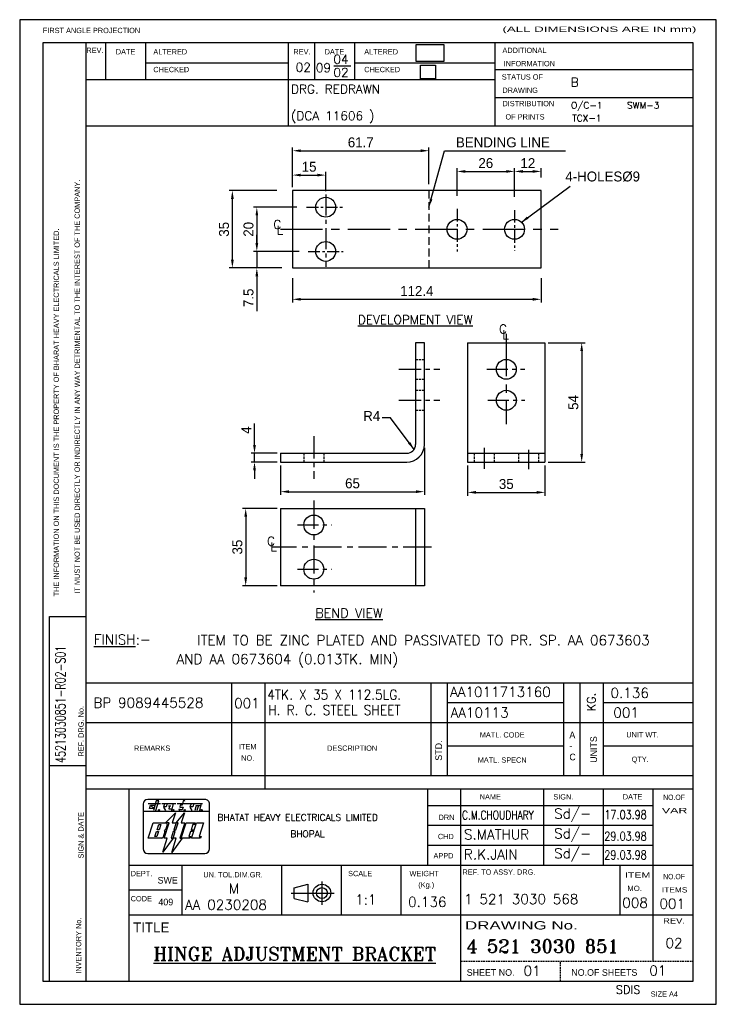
# Model space of a CAD drawing. Extents: x 1138 to 1453, y 172 to 617.
import ezdxf
from ezdxf.enums import TextEntityAlignment as Align

# ---------------------------------------------------------------- set-up
doc = ezdxf.new("R2010")
doc.units = 0
doc.linetypes.add('CENTER', pattern=[50.8, 31.75, -6.35, 6.35, -6.35])
doc.linetypes.add('HIDDENX2', pattern=[0.75, 0.5, -0.25])
doc.layers.get('0').update_dxf_attribs({"linetype": 'CONTINUOUS'})
doc.layers.get('DEFPOINTS').update_dxf_attribs({"linetype": 'CONTINUOUS'})
for name, color, linetype in [('6', 6, 'CONTINUOUS'), ('CEN', 3, 'CENTER'), ('DIM', 1, 'CONTINUOUS'), ('FOR', 3, 'CONTINUOUS'), ('HIDDEN', 4, 'HIDDENX2'), ('MONO', 2, 'CONTINUOUS')]:
    doc.layers.add(name, color=color, linetype=linetype)
doc.styles.add('ROMANS', font='romans')
doc.styles.add('ROMANT', font='romant.shx', dxfattribs={"height": 18})
doc.dimstyles.new('ISO-25', dxfattribs={"dimscale": 1.5, "dimtxt": 3, "dimasz": 2.5, "dimexe": 1, "dimexo": 1, "dimgap": 1, "dimtad": 1, "dimtxsty": 'STANDARD', "dimcen": 2.5, "dimclrd": 1, "dimclre": 1, "dimclrt": 5, "dimazin": 3, "dimtfac": 1, "dimtmove": 0, "dimatfit": 3})
picture_1 = doc.add_image_def('image1.jpg', size_in_pixel=(91, 56))
picture_2 = doc.add_image_def('image2.jpg', size_in_pixel=(92, 84))

# ---------------------------------------------------------------- blocks, each defined once
blk = doc.blocks.new('BHEL2')
at = {"layer": 'MONO'}
for p, q in [((3.37, 19.12), (3.37, 16.82)), ((21.97, 20.52), (4.77, 20.52)), ((14.55, 18.77), (14.4, 18.21)), ((14.4, 18.21), (15.4, 18.21)), ((15.12, 18.77), (14.55, 18.77)), ((15.47, 20.09), (15.12, 18.77)), ((15.4, 18.21), (15.18, 17.38)), ((15.96, 20.09), (15.47, 20.09)), ((15.92, 19.93), (15.96, 20.09)), ((23.37, 16.78), (23.37, 19.12)), ((23.36, 16.82), (3.37, 16.82)), ((3.37, 16.82), (3.37, 5.62)), ((10.1, 13.42), (13.1, 16.42)), ((13.14, 16.48), (12.12, 13.42)), ((13.28, 13.42), (15.83, 16.43)), ((14.24, 17.38), (14.31, 17.63)), ((15.18, 17.38), (14.24, 17.38)), ((15.83, 16.43), (14.85, 13.42)), ((23.36, 5.62), (23.36, 16.82)), ((4.87, 8.82), (6.38, 13.42)), ((6.38, 13.42), (10.23, 13.42)), ((9.67, 8.82), (11.18, 13.42)), ((10.61, 12.89), (10.11, 11.37)), ((11.18, 13.42), (10.24, 13.42)), ((12.12, 13.42), (13.28, 13.42)), ((13.28, 13.42), (12.61, 11.37)), ((13.21, 11.37), (13.88, 13.42)), ((13.88, 13.42), (13.28, 13.42)), ((15.98, 13.42), (14.47, 8.82)), ((14.85, 13.42), (15.98, 13.42)), ((9.94, 10.87), (9.36, 9.09)), ((10.11, 11.37), (9.72, 11.12)), ((9.72, 11.12), (9.94, 10.87)), ((12.44, 10.87), (11.77, 8.82)), ((12.37, 8.82), (13.04, 10.87)), ((13.04, 10.87), (12.44, 10.87)), ((12.61, 11.37), (13.21, 11.37)), ((8.98, 8.82), (4.87, 8.82)), ((9.27, 4.55), (10.64, 8.82)), ((12.37, 8.82), (9.27, 4.55)), ((10.64, 8.82), (9.67, 8.82)), ((11.77, 8.82), (12.37, 8.82)), ((11.97, 4.48), (13.35, 8.82)), ((15.14, 8.82), (11.97, 4.48)), ((13.35, 8.82), (12.37, 8.82)), ((4.77, 4.22), (21.96, 4.22))]:
    blk.add_line(p, q, dxfattribs=at)
at = {"layer": 'MONO', "color": 4}
blk.add_line((14.47, 8.82), (15.14, 8.82), dxfattribs=at)
at = {"layer": 'MONO'}
for points in [[(4.87, 19.32), (8.63, 19.32)], [(6.67, 17.73), (5.28, 17.73), (5.57, 18.74), (6.95, 18.74)], [(5.57, 18.74), (6.67, 17.73)], [(7.24, 17.12), (8.07, 20.13), (7.33, 20.13), (6.51, 17.12)], [(8.95, 19.32), (13.27, 19.32)], [(9.81, 19.32), (9.5, 18.2), (10.11, 17.14)], [(10.34, 18.26), (9.52, 18.26)], [(10.63, 19.31), (10.32, 18.26)], [(11.03, 18.57), (11.7, 18.57)], [(11.34, 18.59), (11.09, 17.65), (12.01, 17.65)], [(12.43, 19.32), (11.88, 17.14)], [(13.59, 19.31), (16.8, 19.31)], [(16.94, 19.32), (21.26, 19.32)], [(17.8, 19.32), (17.49, 18.2), (18.09, 17.14)], [(18.33, 18.26), (17.5, 18.26)], [(18.61, 19.31), (18.31, 18.26)], [(19.33, 18.71), (18.91, 17.14)], [(19.31, 18.69), (20.74, 18.69)], [(20.02, 18.71), (19.6, 17.14)], [(20.9, 19.31), (20.33, 17.14)], [(14.31, 17.63), (14.18, 17.12)], [(7.61, 11.37), (8.12, 12.92), (8.72, 12.92), (8.21, 11.37), (7.61, 11.37)], [(14.87, 8.82), (16.38, 13.42), (19.08, 13.42), (18.92, 12.92), (18.32, 12.92), (17.81, 11.37), (18.41, 11.37), (18.24, 10.87), (17.64, 10.87), (17.14, 9.32), (17.74, 9.32), (17.57, 8.82), (14.87, 8.82)], [(17.97, 8.82), (19.48, 13.42), (21.58, 13.42), (20.24, 9.32), (20.84, 9.32), (20.67, 8.82), (17.97, 8.82)], [(6.94, 9.32), (7.44, 10.87), (8.04, 10.87), (7.54, 9.32), (6.94, 9.32)]]:
    blk.add_lwpolyline(points, dxfattribs=at)
for centre in [(8.18, 17.26), (12.51, 17.26), (15.91, 17.26), (20.97, 17.26)]:
    blk.add_circle(centre, 0.2, dxfattribs=at)
for centre, radius, start, end in [((4.77, 19.12), 1.4, 90, 180), ((21.97, 19.12), 1.4, 359.9969, 90), ((10.23, 13.02), 0.4, 341.8413, 90), ((8.98, 9.22), 0.4, 270, 341.8413), ((4.77, 5.62), 1.4, 180.0003, 270), ((21.96, 5.62), 1.4, 270, 360)]:
    blk.add_arc(centre, radius, start, end, dxfattribs=at)
blk = doc.blocks.new('A4FOR')
at = {"layer": 'FOR'}
for p, q in [((0, 297), (0, 0)), ((210, 297), (0, 297)), ((210, 0), (210, 297)), ((7, 290), (7, 7)), ((203, 290), (7, 290)), ((20, 7), (20, 290)), ((26, 279), (26, 290)), ((38, 279), (38, 290)), ((81, 265), (81, 290)), ((89, 279), (89, 290)), ((101, 279), (101, 290)), ((143.34, 265), (143.34, 290)), ((203, 7), (203, 290)), ((38, 284), (81, 284)), ((101, 284), (143, 284)), ((101, 284), (143, 284)), ((143.34, 282), (203, 282)), ((20, 279), (143.34, 279)), ((143.34, 273.5), (203, 273.5)), ((20, 265), (203, 265)), ((9, 117), (20, 117)), ((9, 7), (9, 117)), ((20, 97), (203, 97)), ((64, 69), (64, 97)), ((74, 65), (74, 97)), ((124, 69), (124, 97)), ((129, 69), (129, 97)), ((164, 69), (164, 97)), ((169, 69), (169, 97)), ((176, 69), (176, 97)), ((129, 91), (164, 91)), ((176, 91), (203, 91)), ((20, 85), (203, 85)), ((129, 78), (164, 78)), ((176, 78), (203, 78)), ((9, 72), (20, 72)), ((20, 69), (203, 69)), ((20, 65), (203, 65)), ((33, 7), (33, 65)), ((123, 42), (123, 65)), ((133, 7), (133, 65)), ((158, 42), (158, 65)), ((176, 42), (176, 65)), ((191, 27), (191, 65)), ((123, 60), (191, 60)), ((123, 54), (191, 54)), ((123, 48), (191, 48)), ((33, 42), (203, 42)), ((49, 27), (49, 42)), ((79, 27), (79, 42)), ((97, 27), (97, 42)), ((115, 27), (115, 42)), ((181, 27), (181, 42)), ((82.77, 35.15), (86.89, 36.22)), ((86.89, 36.22), (86.89, 30.92)), ((91.11, 37.04), (91.11, 29.98)), ((33, 34.5), (49, 34.5)), ((81.82, 33.57), (94.84, 33.57)), ((82.77, 31.93), (82.77, 35.15)), ((82.77, 31.93), (86.89, 30.92)), ((33, 27), (203, 27)), ((191, 13), (191, 27)), ((7, 7), (203, 7)), ((0, 0), (210, 0))]:
    blk.add_line(p, q, dxfattribs=at)
at = {"layer": 'FOR', "linetype": 'HIDDENX2'}
for p, q in [((133, 13), (203, 13)), ((163, 7), (163, 13))]:
    blk.add_line(p, q, dxfattribs=at)
at = {"layer": 'FOR'}
for radius in [2.65, 1.64]:
    blk.add_circle((91.11, 33.57), radius, dxfattribs=at)
for s, height, p in [('FIRST ANGLE PROJECTION', 1.6, (6.98, 292.95)), ('REV.', 1.6, (20.1, 286.97)), ('DATE', 1.6, (28.97, 286.52)), ('ALTERED', 1.6, (40.29, 286.52)), ('REV.', 1.6, (82.51, 286.51)), ('DATE', 1.6, (91.93, 286.52)), ('ALTERED', 1.6, (103.87, 286.52)), ('ADDITIONAL ', 1.6, (145.53, 286.96)), ('CHECKED', 1.6, (40.29, 281.17)), ('CHECKED', 1.6, (103.87, 281.17)), ('INFORMATION', 1.6, (145.9, 282.96)), ('STATUS OF ', 1.6, (145.34, 278.93)), ('DRAWING', 1.6, (145.53, 274.92)), ('DISTRIBUTION ', 1.6, (145.54, 270.9)), ('OF PRINTS', 1.6, (146.44, 266.89)), ('UNIT WT.', 1.6, (182.86, 80.51)), ('QTY.', 1.6, (184.48, 73.11)), ('DATE', 1.6, (181.81, 61.79)), ('DRN', 1.6, (126.28, 55.61)), ('DEPT.', 1.6, (33.46, 38.65)), ('SCALE', 1.6, (99.01, 38.65)), ('WEIGHT', 1.6, (117.51, 38.65)), ('REF. TO ASSY. DRG.', 1.6, (133.48, 39.1)), ('(Kg.)', 1.6, (120.17, 35.24)), ('CODE', 1.6, (33.46, 31.07)), ('TITLE', 3, (34.2, 21.7))]:
    blk.add_text(s, height=height, dxfattribs=at).set_placement(p)
for s, height, width, p, p2 in [('(ALL DIMENSIONS ARE IN mm)', 1.6, 1.522491, (145.53, 293.33), (204, 293.33)), ('NO.OF', 1.6, 1.02697, (193.98, 61.65), (200.55, 61.65)), ('VAR', 1.6, 1.596499, (193.61, 57.64), (201.28, 57.64)), ('ITEM', 1.6, 1.439576, (182.45, 38.2), (190.12, 38.2)), ('NO.OF', 1.6, 1.02697, (193.98, 37.74), (200.55, 37.74)), ('MO.', 1.6, 1.367779, (183.19, 34.17), (187.57, 34.17)), ('ITEMS', 1.6, 1.105269, (193.61, 33.73), (201.28, 33.73)), ('DRAWING No.', 2.5, 1.359309, (134.25, 22.57), (168.23, 22.57)), ('REV.', 1.6, 1.232364, (193.98, 24.37), (200.55, 24.37))]:
    blk.add_text(s, height=height, dxfattribs=dict(at, width=width)).set_placement(p, p2, align=Align.FIT)
for s, p in [('IT MUST NOT BE USED DIRECTLY OR INDIRECTLY IN ANY WAY DETRIMENTAL TO THE INTEREST OF THE COMPANY.', (18.13, 123.89)), ('THE INFORMATION ON THIS DOCUMENT IS THE PROPERTY OF BHARAT HEAVY ELECTRICALS LIMITED.', (11.82, 123.05)), ('REF. DRG. No.', (19.28, 74.74)), ('SIGN & DATE', (19.28, 43.99)), ('INVENTORY No.', (18.54, 9.21))]:
    blk.add_text(s, height=1.6, rotation=90, dxfattribs=at).set_placement(p)
for s, p in [('MATL. CODE', (145.45, 80.48)), ('REMARKS', (39.93, 76.46)), ('ITEM', (68.73, 76.9)), ('DESCRIPTION', (100.22, 76.46)), ('NO.', (68.73, 73.49)), ('MATL. SPECN', (145.45, 72.89)), ('NAME', (141.88, 61.78)), ('SIGN.', (163.89, 61.78)), ('CHD', (128.47, 49.82)), ('APPD', (127.75, 44.01)), ('UN. TOL.DIM.GR.', (64.32, 38.29))]:
    blk.add_text(s, height=1.6, dxfattribs=at).set_placement(p, align=Align.CENTER)
at = {"layer": 'FOR', "linetype": 'CONTINUOUS'}
for s, height, p in [('A', 2, (165.71, 80.25)), ('-', 2, (165.71, 76.92)), ('C', 2, (165.71, 73.59)), ('SWE', 2, (41.58, 36.42)), ('409', 2, (41.81, 29.85)), ('SHEET NO.', 2, (134.76, 8.6)), ('NO.OF SHEETS', 2, (166.29, 8.6)), ('SIZE A4', 1.6, (190.22, 2.29))]:
    blk.add_text(s, height=height, dxfattribs=at).set_placement(p)
for s, p in [('UNITS', (174.03, 72.84)), ('STD.', (127.29, 73.49))]:
    blk.add_text(s, height=2, rotation=90, dxfattribs=at).set_placement(p)
blk = doc.blocks.new('*D11')
at = {"color": 1, "linetype": 'BYBLOCK'}
for p, q in [((1263.36, 532.2), (1243.78, 532.2)), ((1245.28, 528.45), (1245.28, 515.95)), ((1263.36, 512.2), (1243.78, 512.2))]:
    blk.add_line(p, q, dxfattribs=at)
for points in [[(1244.65, 528.45), (1245.9, 528.45), (1245.28, 532.2)], [(1244.65, 515.95), (1245.9, 515.95), (1245.28, 512.2)]]:
    blk.add_solid(points, dxfattribs=at)
at = {"layer": 'DEFPOINTS', "color": 0, "linetype": 'BYBLOCK'}
for p in [(1264.86, 532.2), (1245.28, 512.2), (1264.86, 512.2)]:
    blk.add_point(p, dxfattribs=at)
at = {"color": 5, "linetype": 'BYBLOCK', "insert": (1241.53, 522.2), "char_height": 4.5, "attachment_point": 5, "rotation": 90}
blk.add_mtext('20', dxfattribs=at)
blk = doc.blocks.new('*D12')
at = {"color": 1, "linetype": 'BYBLOCK'}
for p, q in [((1245.28, 515.95), (1245.28, 519.7)), ((1264.35, 512.2), (1243.78, 512.2)), ((1245.28, 512.2), (1245.28, 504.7)), ((1256.54, 504.7), (1243.78, 504.7)), ((1245.28, 500.95), (1245.28, 485.2))]:
    blk.add_line(p, q, dxfattribs=at)
for points in [[(1244.65, 515.95), (1245.9, 515.95), (1245.28, 512.2)], [(1244.65, 500.95), (1245.9, 500.95), (1245.28, 504.7)]]:
    blk.add_solid(points, dxfattribs=at)
at = {"layer": 'DEFPOINTS', "color": 0, "linetype": 'BYBLOCK'}
for p in [(1265.85, 512.2), (1245.28, 504.7), (1258.04, 504.7)]:
    blk.add_point(p, dxfattribs=at)
at = {"color": 5, "linetype": 'BYBLOCK', "insert": (1241.53, 491.2), "char_height": 4.5, "attachment_point": 5, "rotation": 90}
blk.add_mtext('7.5', dxfattribs=at)
blk = doc.blocks.new('*D13')
at = {"color": 1, "linetype": 'BYBLOCK'}
for p, q in [((1254.28, 539.7), (1232.71, 539.7)), ((1234.21, 508.45), (1234.21, 535.95)), ((1254.28, 504.7), (1232.71, 504.7))]:
    blk.add_line(p, q, dxfattribs=at)
for points in [[(1233.59, 535.95), (1234.84, 535.95), (1234.21, 539.7)], [(1233.59, 508.45), (1234.84, 508.45), (1234.21, 504.7)]]:
    blk.add_solid(points, dxfattribs=at)
at = {"layer": 'DEFPOINTS', "color": 0, "linetype": 'BYBLOCK'}
for p in [(1234.21, 539.7), (1255.78, 539.7), (1255.78, 504.7)]:
    blk.add_point(p, dxfattribs=at)
at = {"color": 5, "linetype": 'BYBLOCK', "insert": (1230.46, 522.2), "char_height": 4.5, "attachment_point": 5, "rotation": 90}
blk.add_mtext('35', dxfattribs=at)
blk = doc.blocks.new('*D14')
at = {"color": 1, "linetype": 'BYBLOCK'}
for p, q in [((1261.42, 541.2), (1261.42, 548.23)), ((1276.42, 539.47), (1276.42, 548.23)), ((1265.17, 546.73), (1272.67, 546.73))]:
    blk.add_line(p, q, dxfattribs=at)
for points in [[(1265.17, 547.35), (1265.17, 546.1), (1261.42, 546.73)], [(1272.67, 547.35), (1272.67, 546.1), (1276.42, 546.73)]]:
    blk.add_solid(points, dxfattribs=at)
at = {"layer": 'DEFPOINTS', "color": 0, "linetype": 'BYBLOCK'}
for p in [(1276.42, 546.73), (1261.42, 539.7), (1276.42, 537.97)]:
    blk.add_point(p, dxfattribs=at)
at = {"color": 5, "linetype": 'BYBLOCK', "insert": (1268.92, 550.48), "char_height": 4.5, "attachment_point": 5}
blk.add_mtext('15', dxfattribs=at)
blk = doc.blocks.new('*D15')
at = {"color": 1, "linetype": 'BYBLOCK'}
for p, q in [((1261.42, 542.61), (1261.42, 559.26)), ((1265.17, 557.76), (1319.37, 557.76)), ((1323.12, 542.61), (1323.12, 559.26))]:
    blk.add_line(p, q, dxfattribs=at)
for points in [[(1265.17, 558.38), (1265.17, 557.13), (1261.42, 557.76)], [(1319.37, 558.38), (1319.37, 557.13), (1323.12, 557.76)]]:
    blk.add_solid(points, dxfattribs=at)
at = {"layer": 'DEFPOINTS', "color": 0, "linetype": 'BYBLOCK'}
for p in [(1323.12, 557.76), (1261.42, 541.11), (1323.12, 541.11)]:
    blk.add_point(p, dxfattribs=at)
at = {"color": 5, "linetype": 'BYBLOCK', "insert": (1292.27, 561.51), "char_height": 4.5, "attachment_point": 5}
blk.add_mtext('61.7', dxfattribs=at)
blk = doc.blocks.new('*D16')
at = {"color": 1, "linetype": 'BYBLOCK'}
for p, q in [((1335.82, 537.36), (1335.82, 549.89)), ((1339.57, 548.39), (1358.07, 548.39)), ((1361.82, 537.36), (1361.82, 549.89))]:
    blk.add_line(p, q, dxfattribs=at)
for points in [[(1339.57, 549.01), (1339.57, 547.76), (1335.82, 548.39)], [(1358.07, 549.01), (1358.07, 547.76), (1361.82, 548.39)]]:
    blk.add_solid(points, dxfattribs=at)
at = {"layer": 'DEFPOINTS', "color": 0, "linetype": 'BYBLOCK'}
for p in [(1361.82, 548.39), (1335.82, 535.86), (1361.82, 535.86)]:
    blk.add_point(p, dxfattribs=at)
at = {"color": 5, "linetype": 'BYBLOCK', "insert": (1348.82, 552.14), "char_height": 4.5, "attachment_point": 5}
blk.add_mtext('26', dxfattribs=at)
blk = doc.blocks.new('*D17')
at = {"color": 1, "linetype": 'BYBLOCK'}
for p, q in [((1361.82, 536.86), (1361.82, 549.89)), ((1365.57, 548.39), (1370.07, 548.39)), ((1373.82, 545.64), (1373.82, 549.89))]:
    blk.add_line(p, q, dxfattribs=at)
for points in [[(1365.57, 549.01), (1365.57, 547.76), (1361.82, 548.39)], [(1370.07, 549.01), (1370.07, 547.76), (1373.82, 548.39)]]:
    blk.add_solid(points, dxfattribs=at)
at = {"layer": 'DEFPOINTS', "color": 0, "linetype": 'BYBLOCK'}
for p in [(1373.82, 548.39), (1373.82, 544.14), (1361.82, 535.36)]:
    blk.add_point(p, dxfattribs=at)
at = {"color": 5, "linetype": 'BYBLOCK', "insert": (1367.82, 552.14), "char_height": 4.5, "attachment_point": 5}
blk.add_mtext('12', dxfattribs=at)
blk = doc.blocks.new('*D18')
at = {"color": 1, "linetype": 'BYBLOCK'}
for p, q in [((1261.42, 500.1), (1261.42, 489.03)), ((1373.82, 500.1), (1373.82, 489.03)), ((1265.17, 490.53), (1370.07, 490.53))]:
    blk.add_line(p, q, dxfattribs=at)
for points in [[(1265.17, 491.16), (1265.17, 489.91), (1261.42, 490.53)], [(1370.07, 491.16), (1370.07, 489.91), (1373.82, 490.53)]]:
    blk.add_solid(points, dxfattribs=at)
at = {"layer": 'DEFPOINTS', "color": 0, "linetype": 'BYBLOCK'}
for p in [(1261.42, 501.6), (1373.82, 501.6), (1373.82, 490.53)]:
    blk.add_point(p, dxfattribs=at)
at = {"color": 5, "linetype": 'BYBLOCK', "insert": (1317.62, 494.28), "char_height": 4.5, "attachment_point": 5}
blk.add_mtext('112.4', dxfattribs=at)
blk = doc.blocks.new('*D19')
at = {"color": 1, "linetype": 'BYBLOCK'}
for p, q in [((1321.04, 423.35), (1321.04, 401.99)), ((1256.04, 415.35), (1256.04, 401.99)), ((1259.79, 403.49), (1317.29, 403.49))]:
    blk.add_line(p, q, dxfattribs=at)
for points in [[(1259.79, 404.11), (1259.79, 402.86), (1256.04, 403.49)], [(1317.29, 404.11), (1317.29, 402.86), (1321.04, 403.49)]]:
    blk.add_solid(points, dxfattribs=at)
at = {"layer": 'DEFPOINTS', "color": 0, "linetype": 'BYBLOCK'}
for p in [(1321.04, 424.85), (1256.04, 416.85), (1321.04, 403.49)]:
    blk.add_point(p, dxfattribs=at)
at = {"color": 5, "linetype": 'BYBLOCK', "insert": (1288.54, 407.24), "char_height": 4.5, "attachment_point": 5}
blk.add_mtext('65', dxfattribs=at)
blk = doc.blocks.new('*D20')
at = {"color": 1, "linetype": 'BYBLOCK'}
for p, q in [((1340.58, 415.35), (1340.58, 401.67)), ((1375.58, 415.35), (1375.58, 401.67)), ((1344.33, 403.17), (1371.83, 403.17))]:
    blk.add_line(p, q, dxfattribs=at)
for points in [[(1344.33, 403.8), (1344.33, 402.55), (1340.58, 403.17)], [(1371.83, 403.8), (1371.83, 402.55), (1375.58, 403.17)]]:
    blk.add_solid(points, dxfattribs=at)
at = {"layer": 'DEFPOINTS', "color": 0, "linetype": 'BYBLOCK'}
for p in [(1340.58, 416.85), (1375.58, 416.85), (1375.58, 403.17)]:
    blk.add_point(p, dxfattribs=at)
at = {"color": 5, "linetype": 'BYBLOCK', "insert": (1358.08, 406.92), "char_height": 4.5, "attachment_point": 5}
blk.add_mtext('35', dxfattribs=at)
blk = doc.blocks.new('*D21')
at = {"color": 1, "linetype": 'BYBLOCK'}
for p, q in [((1254.54, 395.93), (1238.74, 395.93)), ((1240.24, 392.18), (1240.24, 364.68)), ((1254.54, 360.93), (1238.74, 360.93))]:
    blk.add_line(p, q, dxfattribs=at)
for points in [[(1239.62, 392.18), (1240.87, 392.18), (1240.24, 395.93)], [(1239.62, 364.68), (1240.87, 364.68), (1240.24, 360.93)]]:
    blk.add_solid(points, dxfattribs=at)
at = {"layer": 'DEFPOINTS', "color": 0, "linetype": 'BYBLOCK'}
for p in [(1256.04, 395.93), (1240.24, 360.93), (1256.04, 360.93)]:
    blk.add_point(p, dxfattribs=at)
at = {"color": 5, "linetype": 'BYBLOCK', "insert": (1236.49, 378.43), "char_height": 4.5, "attachment_point": 5, "rotation": 90}
blk.add_mtext('35', dxfattribs=at)
blk = doc.blocks.new('A$C3EC45F11')
at = {"layer": '6', "style": 'ROMANT'}
for s, p in [('C', (1.43, 2.53)), ('L', (2.58, 0))]:
    blk.add_text(s, height=4, dxfattribs=at).set_placement(p, align=Align.CENTER)
blk = doc.blocks.new('*D23')
at = {"color": 1, "linetype": 'BYBLOCK'}
for p, q in [((1377.08, 470.85), (1393.68, 470.85)), ((1392.18, 467.1), (1392.18, 420.6)), ((1377.08, 416.85), (1393.68, 416.85))]:
    blk.add_line(p, q, dxfattribs=at)
for points in [[(1391.55, 467.1), (1392.8, 467.1), (1392.18, 470.85)], [(1391.55, 420.6), (1392.8, 420.6), (1392.18, 416.85)]]:
    blk.add_solid(points, dxfattribs=at)
at = {"layer": 'DEFPOINTS', "color": 0, "linetype": 'BYBLOCK'}
for p in [(1375.58, 470.85), (1375.58, 416.85), (1392.18, 416.85)]:
    blk.add_point(p, dxfattribs=at)
at = {"color": 5, "linetype": 'BYBLOCK', "insert": (1388.43, 443.85), "char_height": 4.5, "attachment_point": 5, "rotation": 90}
blk.add_mtext('54', dxfattribs=at)
blk = doc.blocks.new('*D24')
at = {"color": 1, "linetype": 'BYBLOCK'}
for p, q in [((1244.22, 424.6), (1244.22, 434.35)), ((1254.54, 420.85), (1242.72, 420.85)), ((1244.22, 416.85), (1244.22, 420.85)), ((1254.54, 416.85), (1242.72, 416.85)), ((1244.22, 413.1), (1244.22, 409.35))]:
    blk.add_line(p, q, dxfattribs=at)
for points in [[(1243.6, 424.6), (1244.85, 424.6), (1244.22, 420.85)], [(1243.6, 413.1), (1244.85, 413.1), (1244.22, 416.85)]]:
    blk.add_solid(points, dxfattribs=at)
at = {"layer": 'DEFPOINTS', "color": 0, "linetype": 'BYBLOCK'}
for p in [(1244.22, 420.85), (1256.04, 420.85), (1256.04, 416.85)]:
    blk.add_point(p, dxfattribs=at)
at = {"color": 5, "linetype": 'BYBLOCK', "insert": (1240.47, 431.35), "char_height": 4.5, "attachment_point": 5, "rotation": 90}
blk.add_mtext('4', dxfattribs=at)

msp = doc.modelspace()

# ---------------------------------------------------------------- linework, layer by layer
for p, q in [((1280.092, 596.21), (1287.727, 596.21)), ((1373.823, 539.699), (1261.423, 539.699)), ((1261.423, 539.699), (1261.423, 504.699)), ((1373.823, 504.699), (1373.823, 539.699)), ((1261.423, 504.699), (1373.823, 504.699)), ((1317.041, 470.852), (1317.041, 424.852)), ((1321.041, 470.852), (1317.041, 470.852)), ((1321.041, 424.852), (1321.041, 470.852)), ((1340.581, 470.852), (1340.581, 416.852)), ((1340.581, 470.852), (1375.581, 470.852)), ((1375.581, 470.852), (1375.581, 416.852)), ((1256.041, 420.852), (1256.041, 416.852)), ((1256.041, 420.852), (1313.041, 420.852)), ((1340.581, 420.852), (1375.581, 420.852)), ((1256.041, 416.852), (1313.041, 416.852)), ((1340.581, 416.852), (1375.581, 416.852)), ((1256.041, 395.926), (1256.041, 360.926)), ((1256.041, 395.926), (1321.041, 395.926)), ((1317.041, 395.926), (1317.041, 360.926)), ((1321.041, 395.926), (1321.041, 360.926)), ((1321.041, 360.926), (1256.041, 360.926))]:
    msp.add_line(p, q)
for centre in [(1276.423, 532.199), (1335.823, 522.199), (1361.823, 522.199), (1276.423, 512.199), (1358.081, 458.852), (1358.081, 444.852), (1271.041, 388.426), (1271.041, 368.426)]:
    msp.add_circle(centre, 4.5)
for radius in [4, 8]:
    msp.add_arc((1313.041, 424.852), radius, 270, 0)
at = {"layer": 'CEN', "ltscale": 0.3}
for p, q in [((1276.423, 537.967), (1276.423, 505.267)), ((1309.552, 458.852), (1310.121, 458.852)), ((1310.121, 458.852), (1327.985, 458.852)), ((1349.249, 458.852), (1366.459, 458.852)), ((1309.552, 444.852), (1310.121, 444.852)), ((1310.121, 444.852), (1327.985, 444.852)), ((1349.71, 444.852), (1366.412, 444.852)), ((1271.041, 428.545), (1271.041, 427.977)), ((1271.041, 427.977), (1271.041, 409.289)), ((1348.081, 423.289), (1348.081, 413.053)), ((1368.081, 422.415), (1368.081, 413.707)), ((1263.622, 388.426), (1279.017, 388.426)), ((1263.622, 368.426), (1279.017, 368.426))]:
    msp.add_line(p, q, dxfattribs=at)
at = {"layer": 'CEN', "ltscale": 0.17}
for p, q in [((1267.754, 532.199), (1284.856, 532.199)), ((1268.435, 512.199), (1284.258, 512.199))]:
    msp.add_line(p, q, dxfattribs=at)
at = {"layer": 'CEN', "ltscale": 0.18}
for p, q in [((1335.823, 531.426), (1335.823, 512.174)), ((1361.823, 530.926), (1361.823, 512.521))]:
    msp.add_line(p, q, dxfattribs=at)
at = {"layer": 'CEN', "ltscale": 0.6}
for p, q in [((1255.981, 522.199), (1381.57, 522.199)), ((1358.081, 474.852), (1358.081, 434.04))]:
    msp.add_line(p, q, dxfattribs=at)
at = {"layer": 'CEN', "ltscale": 0.4}
for p, q in [((1271.041, 399.439), (1271.041, 357.849)), ((1324.219, 378.426), (1251.991, 378.426))]:
    msp.add_line(p, q, dxfattribs=at)
at = {"layer": 'HIDDEN', "ltscale": 7}
msp.add_line((1323.123, 539.699), (1323.123, 504.699), dxfattribs=at)
at = {"layer": 'HIDDEN', "linetype": 'HIDDENX2', "ltscale": 2}
for p, q in [((1317.041, 463.352), (1321.041, 463.352)), ((1317.041, 454.352), (1321.041, 454.352)), ((1317.041, 449.352), (1321.041, 449.352)), ((1317.041, 440.352), (1321.041, 440.352)), ((1266.541, 420.852), (1266.541, 416.852)), ((1275.541, 420.852), (1275.541, 416.852)), ((1343.581, 420.852), (1343.581, 416.852)), ((1352.581, 420.852), (1352.581, 416.852)), ((1363.581, 420.852), (1363.581, 416.852)), ((1372.581, 420.852), (1372.581, 416.852))]:
    msp.add_line(p, q, dxfattribs=at)

# ---------------------------------------------------------------- block references
at = {"xscale": 1.5, "yscale": 1.5, "zscale": 1.5}
msp.add_blockref('A4FOR', (1138.047, 171.544), dxfattribs=at)
for p in [(1253.113, 519.824), (1355.179, 472.526), (1250.26, 376.519)]:
    msp.add_blockref('A$C3EC45F11', p)
at = {"layer": '6', "xscale": 1.5, "yscale": 1.5, "zscale": 1.5}
msp.add_blockref('BHEL2', (1188.818, 233.488), dxfattribs=at)

# ---------------------------------------------------------------- texts
at = {"color": 5, "insert": (1301.077, 435.474), "char_height": 4.5, "attachment_point": 9}
msp.add_mtext('R4', dxfattribs=at)
at = {"layer": '6'}
for s, height, style, p in [('02', 4, 'ROMANS', (1262.849, 593.49)), ('09', 4, 'ROMANS', (1271.969, 593.312)), ('04', 4, 'ROMANS', (1279.929, 597.122)), ('02', 4, 'ROMANS', (1279.929, 591.182)), ('B', 4, 'ROMANS', (1387.234, 586.754)), ('DRG. REDRAWN', 4, 'ROMANS', (1260.753, 583.644)), ('(DCA 11606 )', 4, 'ROMANS', (1260.753, 571.573)), ('AA1011713160', 4.5, 'ROMANS', (1332.691, 310.63)), ('0.136', 4.5, 'ROMANS', (1405.21, 310.205)), ('BP 9089445528', 4.5, 'ROMANS', (1171.35, 305.744)), ('001', 4.5, 'ROMANS', (1235.006, 305.531)), ('AA10113', 4.5, 'ROMANS', (1332.904, 301.307)), ('001', 4.5, 'ROMANS', (1406.488, 301.307)), ('Sd/-', 4.5, 'ROMANS', (1379.71, 255.615)), ('BHATAT HEAVY ELECTRICALS LIMITED', 3, 'ROMANT', (1227.487, 254.619)), ('BHOPAL', 3, 'ROMANT', (1260.39, 247.119)), ('S.MATHUR', 4.5, 'ROMANS', (1338.938, 246.136)), ('Sd/-', 4.5, 'ROMANS', (1379.71, 246.615)), ('R.K.JAIN', 4.5, 'ROMANS', (1338.938, 237.136)), ('Sd/-', 4.5, 'ROMANS', (1379.71, 237.615)), ('M', 4.5, 'ROMANS', (1232.619, 221.672)), ('AA 0230208', 4.5, 'ROMANS', (1212.806, 214.33)), ('1:1', 4.5, 'ROMANS', (1289.724, 216.682)), ('0.136', 4.5, 'ROMANS', (1313.671, 215.618)), ('1 521 3030 568', 4.5, 'ROMANS', (1338.99, 216.895)), ('008', 4.5, 'ROMANS', (1410.537, 215.239)), ('001', 4.5, 'ROMANS', (1427.332, 214.813)), ('4 521 3030 851', 6, 'ROMANT', (1340.061, 194.897)), ('02', 4.5, 'ROMANS', (1430.054, 197.015)), ('01', 4.5, 'ROMANS', (1365.916, 184.468)), ('01', 4.5, 'ROMANS', (1422.75, 184.579)), ('SDIS', 3.75, 'ROMANT', (1407.635, 176.3))]:
    msp.add_text(s, height=height, dxfattribs=dict(at, style=style)).set_placement(p)
at = {"layer": '6', "linetype": 'CONTINUOUS', "style": 'ROMANS'}
for s, p in [('O/C-1', (1387.319, 576.796)), ('SWM-3', (1412.679, 576.796)), ('TCX-1', (1387.894, 571.03))]:
    msp.add_text(s, height=3, dxfattribs=at).set_placement(p)
at = {"layer": '6'}
for s, height, style, p in [('%%UDEVELOPMENT VIEW', 4, 'ROMANT', (1316.939, 479.309)), ('%%UBEND VIEW', 4.24242, 'ROMANT', (1286.961, 346.446)), ('%%UFINISH%%U:-', 4.5, 'ROMANT', (1184.493, 334.343)), ('ITEM TO BE ZINC PLATED AND PASSIVATED TO PR. SP. AA 0673603', 4.5, 'ROMANS', (1320.622, 334.026)), ('AND AA 0673604 (0.013TK. MIN)', 4.5, 'ROMANS', (1259.114, 325.504)), ('%%UHINGE ADJUSTMENT BRACKET', 6, 'ROMANT', (1262.391, 191.347))]:
    msp.add_text(s, height=height, dxfattribs=dict(at, style=style)).set_placement(p, align=Align.CENTER)
at = {"layer": '6', "style": 'ROMANS', "width": 0.7}
msp.add_text('45213030851-R02-S01', height=4.5, rotation=90, dxfattribs=at).set_placement((1158.737, 280.737))
at = {"layer": '6', "style": 'ROMANS'}
for s, height, width, p in [('4TK. X 35 X 112.5LG.', 4.5, 0.9, (1249.967, 309.396)), ('H. R. C. STEEL SHEET', 4.5, 0.9, (1250.393, 302.406)), ('C.M.CHOUDHARY', 4, 0.75, (1338.086, 255.136)), ('17.03.98', 4, 0.8, (1402.427, 255.349)), ('29.03.98', 4, 0.8, (1402.427, 245.606)), ('29.03.98', 4, 0.8, (1402.427, 237.135))]:
    msp.add_text(s, height=height, dxfattribs=dict(at, width=width)).set_placement(p)
msp.add_text('KG.', height=3.75, rotation=90, dxfattribs=at).set_placement((1398.38, 304.094))
at = {"layer": 'DIM', "color": 5, "char_height": 4.5, "attachment_point": 4}
for s, insert in [('BENDING LINE', (1335.318, 561.509)), ('4-HOLES%%C9', (1384.781, 546.016))]:
    msp.add_mtext(s, dxfattribs=dict(at, insert=insert))

# ---------------------------------------------------------------- dimensions: what is measured, and where the dimension line sits
at = {"layer": 'DIM'}
for base, p1, p2, picture, middle in [((1323.123, 557.759), (1261.423, 541.108), (1323.123, 541.108), '*D15', (1292.273, 561.509)), ((1276.423, 546.726), (1261.423, 539.699), (1276.423, 537.967), '*D14', (1268.923, 550.476)), ((1361.823, 548.388), (1335.823, 535.863), (1361.823, 535.863), '*D16', (1348.823, 552.138)), ((1373.823, 548.388), (1361.823, 535.363), (1373.823, 544.136), '*D17', (1367.823, 552.138)), ((1321.041, 403.486), (1256.041, 416.852), (1321.041, 424.852), '*D19', (1288.541, 407.236)), ((1375.581, 403.174), (1340.581, 416.852), (1375.581, 416.852), '*D20', (1358.081, 406.924))]:
    dim = msp.add_linear_dim(base=base, p1=p1, p2=p2, dimstyle='ISO-25', dxfattribs=at)
    dim.commit()
    dim.dimension.update_dxf_attribs({"geometry": picture, "text_midpoint": middle})
for base, p1, p2, picture, middle in [((1234.21, 539.699), (1255.782, 504.699), (1255.782, 539.699), '*D13', (1230.46, 522.199)), ((1245.278, 512.199), (1264.861, 532.199), (1264.861, 512.199), '*D11', (1241.528, 522.199)), ((1245.278, 504.699), (1265.849, 512.199), (1258.038, 504.699), '*D12', (1241.528, 491.199)), ((1392.175, 416.852), (1375.581, 470.852), (1375.581, 416.852), '*D23', (1388.425, 443.852)), ((1240.243, 360.926), (1256.041, 395.926), (1256.041, 360.926), '*D21', (1236.493, 378.426))]:
    dim = msp.add_linear_dim(base=base, p1=p1, p2=p2, angle=90, dimstyle='ISO-25', dxfattribs=at)
    dim.commit()
    dim.dimension.update_dxf_attribs({"geometry": picture, "text_midpoint": middle})
dim = msp.add_linear_dim(base=(1373.823, 490.532), p1=(1261.423, 501.599), p2=(1373.823, 501.599), text='112.4', dimstyle='ISO-25', dxfattribs=at)
dim.commit()
dim.dimension.update_dxf_attribs({"geometry": '*D18', "text_midpoint": (1317.623, 494.282)})
at = {"layer": 'DIM', "color": 5}
dim = msp.add_linear_dim(base=(1244.225, 420.852), p1=(1256.041, 416.852), p2=(1256.041, 420.852), angle=90, dimstyle='ISO-25', dxfattribs=at)
dim.commit()
dim.dimension.update_dxf_attribs({"geometry": '*D24', "text_midpoint": (1240.475, 431.352)})

# ---------------------------------------------------------------- pictures from other files: only their frames are drawn
image = msp.add_image(picture_1, insert=(1317.354, 598.151), size_in_units=(12.539, 7.716))
image.dxf.flags = 7
image = msp.add_image(picture_2, insert=(1319.283, 590.282), size_in_units=(6.752, 6.165))
image.dxf.flags = 7

# ---------------------------------------------------------------- leaders
at = {"layer": 'DIM', "color": 1, "annotation_type": 0, "has_hookline": 1, "hookline_direction": 0, "text_width": 49.5}
msp.add_leader([(1323.123, 532.262), (1330.068, 557.759), (1333.818, 557.759)], dimstyle='ISO-25', dxfattribs=at)
at = {"layer": 'DIM', "color": 1}
msp.add_leader([(1364.743, 525.22), (1386.944, 541.699)], dimstyle='ISO-25', dxfattribs=at)
at = {"layer": 'DIM', "color": 1, "annotation_type": 0, "has_hookline": 1, "hookline_direction": 1, "text_width": 7.5}
msp.add_leader([(1316.359, 422.618), (1305.765, 436.974), (1302.015, 436.974)], dimstyle='ISO-25', override={"dimgap": 0.625, "dimtad": 0}, dxfattribs=at)

doc.saveas('drawing.dxf')
